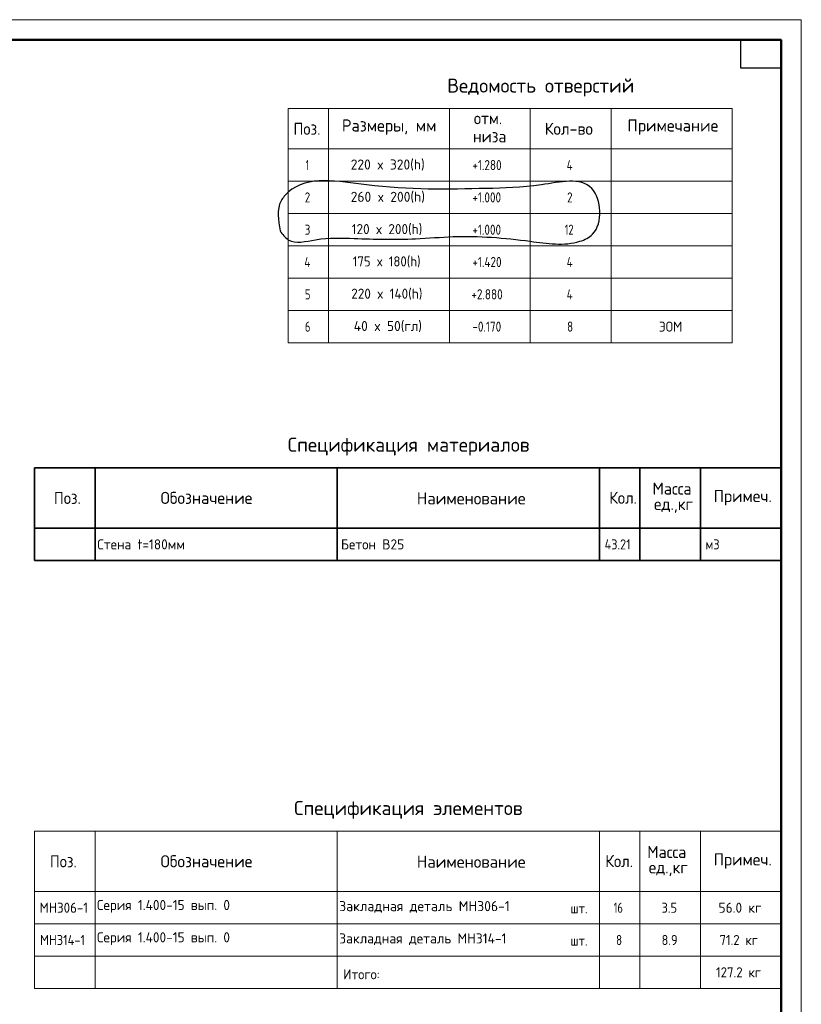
# Model space of a CAD drawing. Header units: millimetres. Extents: x -49773 to 2322955, y -3321 to 58485.
# Tile 67 of 256: x 284083 to 303450, y 34096 to 58485. Entities that reach past the tile are written whole.
import ezdxf

# ---------------------------------------------------------------- set-up
doc = ezdxf.new("R2010")
doc.units = ezdxf.units.MM
doc.layers.add('Standard', color=7, linetype='Continuous', lineweight=25)
doc.layers.add('тонкая', color=7, linetype='Continuous', lineweight=25)
doc.styles.add('GOST AllPlan type A', font='txt')
doc.styles.add('ISOCPEUR', font='txt')

msp = doc.modelspace()

# ---------------------------------------------------------------- linework, layer by layer
at = {"layer": 'Standard', "color": 7, "linetype": 'Continuous', "lineweight": 13, "transparency": 33554687}
for p, q in [((290735.4, 56282.8), (301735.4, 56282.8)), ((290735.4, 55282.8), (290735.4, 56282.8)), ((291735.4, 55282.8), (291735.4, 56282.8)), ((294735.4, 55282.8), (294735.4, 56282.8)), ((296735.4, 55282.8), (296735.4, 56282.8)), ((298735.4, 55282.8), (298735.4, 56282.8)), ((301735.4, 55282.8), (301735.4, 56282.8)), ((290735.4, 55282.8), (301735.4, 55282.8)), ((290735.4, 54482.8), (290735.4, 55282.8)), ((291735.4, 54482.8), (291735.4, 55282.8)), ((294735.4, 54482.8), (294735.4, 55282.8)), ((296735.4, 54482.8), (296735.4, 55282.8)), ((298735.4, 54482.8), (298735.4, 55282.8)), ((301735.4, 54482.8), (301735.4, 55282.8)), ((290735.4, 54482.8), (301735.4, 54482.8)), ((290735.4, 53682.8), (290735.4, 54482.8)), ((291735.4, 53682.8), (291735.4, 54482.8)), ((294735.4, 53682.8), (294735.4, 54482.8)), ((296735.4, 53682.8), (296735.4, 54482.8)), ((298735.4, 53682.8), (298735.4, 54482.8)), ((301735.4, 53682.8), (301735.4, 54482.8)), ((290735.4, 53682.8), (301735.4, 53682.8)), ((290735.4, 52882.8), (290735.4, 53682.8)), ((291735.4, 52882.8), (291735.4, 53682.8)), ((294735.4, 52882.8), (294735.4, 53682.8)), ((296735.4, 52882.8), (296735.4, 53682.8)), ((298735.4, 52882.8), (298735.4, 53682.8)), ((301735.4, 52882.8), (301735.4, 53682.8)), ((290735.4, 52882.8), (301735.4, 52882.8)), ((290735.4, 52082.8), (290735.4, 52882.8)), ((291735.4, 52082.8), (291735.4, 52882.8)), ((294735.4, 52082.8), (294735.4, 52882.8)), ((296735.4, 52082.8), (296735.4, 52882.8)), ((298735.4, 52082.8), (298735.4, 52882.8)), ((301735.4, 52082.8), (301735.4, 52882.8)), ((290735.4, 52082.8), (301735.4, 52082.8)), ((290735.4, 51282.8), (290735.4, 52082.8)), ((291735.4, 51282.8), (291735.4, 52082.8)), ((294735.4, 51282.8), (294735.4, 52082.8)), ((296735.4, 51282.8), (296735.4, 52082.8)), ((298735.4, 51282.8), (298735.4, 52082.8)), ((301735.4, 51282.8), (301735.4, 52082.8)), ((290735.4, 51282.8), (301735.4, 51282.8)), ((290735.4, 50482.8), (290735.4, 51282.8)), ((291735.4, 50482.8), (291735.4, 51282.8)), ((294735.4, 50482.8), (294735.4, 51282.8)), ((296735.4, 50482.8), (296735.4, 51282.8)), ((298735.4, 50482.8), (298735.4, 51282.8)), ((301735.4, 50482.8), (301735.4, 51282.8)), ((290735.4, 50482.8), (301735.4, 50482.8)), ((284449.7, 45888), (302949.7, 45888)), ((284449.7, 45088), (302949.7, 45088)), ((284449.7, 38388), (302949.7, 38388)), ((284449.7, 38388), (284449.7, 36888)), ((284449.7, 36888), (284449.7, 38388)), ((285949.7, 38388), (285949.7, 36888)), ((291949.7, 38388), (291949.7, 36888)), ((298449.7, 38388), (298449.7, 36888)), ((299449.7, 38388), (299449.7, 36888)), ((300949.7, 38388), (300949.7, 36888)), ((302949.7, 38388), (302949.7, 36888)), ((302949.7, 36888), (284449.7, 36888)), ((284449.7, 36888), (284449.7, 36088)), ((285949.7, 36888), (285949.7, 36088)), ((291949.7, 36888), (291949.7, 36088)), ((298449.7, 36888), (298449.7, 36088)), ((299449.7, 36888), (299449.7, 36088)), ((300949.7, 36888), (300949.7, 36088)), ((302949.7, 36888), (302949.7, 36888)), ((302949.7, 36888), (302949.7, 36088)), ((284449.7, 36088), (302949.7, 36088)), ((284449.7, 36088), (284449.7, 35288)), ((285949.7, 36088), (285949.7, 35288)), ((291949.7, 36088), (291949.7, 35288)), ((298449.7, 36088), (298449.7, 35288)), ((299449.7, 36088), (299449.7, 35288)), ((300949.7, 36088), (300949.7, 35288)), ((302949.7, 36088), (302949.7, 35288)), ((284449.7, 35288), (284449.7, 34488)), ((284449.7, 35288), (302949.7, 35288)), ((285949.7, 35288), (285949.7, 34488)), ((291949.7, 35288), (291949.7, 34488)), ((298449.7, 35288), (298449.7, 34488)), ((299449.7, 35288), (299449.7, 34488)), ((300949.7, 35288), (300949.7, 34488)), ((302949.7, 35288), (302949.7, 34488)), ((284449.7, 34488), (302949.7, 34488))]:
    msp.add_line(p, q, dxfattribs=at)
at = {"layer": 'Standard', "color": 7, "linetype": 'Continuous', "lineweight": 35, "transparency": 33554687}
for p, q in [((284449.7, 47388), (302949.7, 47388)), ((284449.7, 47388), (284449.7, 45888)), ((284449.7, 45888), (284449.7, 47388)), ((285949.7, 47388), (285949.7, 45888)), ((291949.7, 47388), (291949.7, 45888)), ((298449.7, 47388), (298449.7, 45888)), ((299449.7, 47388), (299449.7, 45888)), ((300949.7, 47388), (300949.7, 45888)), ((302949.7, 47388), (302949.7, 45888)), ((302949.7, 45888), (284449.7, 45888)), ((284449.7, 45888), (284449.7, 45088)), ((285949.7, 45888), (285949.7, 45088)), ((291949.7, 45888), (291949.7, 45088)), ((298449.7, 45888), (298449.7, 45088)), ((299449.7, 45888), (299449.7, 45088)), ((300949.7, 45888), (300949.7, 45088)), ((302949.7, 45888), (302949.7, 45888)), ((302949.7, 45888), (302949.7, 45088)), ((284449.7, 45088), (302949.7, 45088))]:
    msp.add_line(p, q, dxfattribs=at)
at = {"layer": 'Standard', "color": 7, "linetype": 'Continuous', "lineweight": 13, "transparency": 33554687}
msp.add_lwpolyline([(261449.7, -915.3), (303449.7, -915.3), (303449.7, 58484.7), (261449.7, 58484.7), (261449.7, -915.3)], close=True, dxfattribs=at)
at = {"layer": 'Standard', "color": 7, "linetype": 'Continuous', "lineweight": 50, "transparency": 33554687}
msp.add_lwpolyline([(263449.7, 57984.7), (302949.7, 57984.7), (302949.7, -415.3), (263449.7, -415.3), (263449.7, 57984.7)], close=True, dxfattribs=at)
at = {"layer": 'Standard', "color": 7, "linetype": 'Continuous', "lineweight": 25, "transparency": 33554687}
msp.add_lwpolyline([(302949.7, 57984.7), (302949.7, 57284.7), (301949.7, 57284.7), (301949.7, 57984.7), (302949.7, 57984.7)], close=True, dxfattribs=at)
at = {"layer": 'тонкая'}
msp.add_spline([(290534.2, 53253.8), (290560.1, 53997.9), (290735.4, 54211.9), (292675.8, 54394), (295642.3, 54303.6), (297010.3, 54395.3), (298256.1, 54303.6), (298279, 53172.5), (297965.6, 52996.7), (296735.4, 52996.7), (294824.6, 53111.4), (293892.2, 53057.9), (292371.4, 53065.5), (291416.1, 53035), (290735.4, 53035), (290534.2, 53253.8)], degree=3, dxfattribs=at)

# ---------------------------------------------------------------- texts
at = {"layer": 'Standard', "color": 7, "linetype": 'Continuous', "lineweight": 35, "transparency": 33554687, "char_height": 350, "attachment_point": 7, "style": 'ISOCPEUR'}
for s, insert, width in [('\\W0.99;Ведомость отверстий', (294677.9, 56582.8), 5000.014), ('\\W0.99;Спецификация материалов', (290724.7, 47688), 6119.284), ('\\W0.99;Спецификация элементов', (290882.2, 38688), 5804.239)]:
    msp.add_mtext(s, dxfattribs=dict(at, insert=insert, width=width))
at = {"layer": 'Standard', "color": 7, "linetype": 'Continuous', "lineweight": 25, "transparency": 33554687, "attachment_point": 7}
for s, insert, char_height, width, style in [('\\W0.93;отм.', (295335.6, 55894.5), 300, 949.137, 'ISOCPEUR'), ('\\W0.92;Поз.', (290867.9, 55632.8), 300, 872.987, 'ISOCPEUR'), ('\\W0.97;Размеры, мм', (292065.4, 55632.8), 300, 2484.949, 'ISOCPEUR'), ('\\W0.95;Кол-во', (297090.4, 55632.8), 300, 1432.278, 'ISOCPEUR'), ('\\W0.97;Примечание', (299140.4, 55632.8), 300, 2334.395, 'ISOCPEUR'), ('\\W0.93;низа', (295313.1, 55444.5), 300, 994.417, 'ISOCPEUR'), ('\\W0.56;1', (291172.9, 54757.8), 250, 194.425, 'ISOCPEUR'), ('\\W0.97;220 x 320(h)', (292285.4, 54747.8), 250, 2020.613, 'ISOCPEUR'), ('+1.280', (295299.5, 54757.8), 250, 894.934, 'GOST AllPlan type A'), ('\\W0.80;4', (297635.4, 54757.8), 250, 299.872, 'ISOCPEUR'), ('\\W0.78;2', (291147.9, 53957.8), 250, 272.004, 'ISOCPEUR'), ('\\W0.97;260 x 200(h)', (292285.4, 53947.8), 250, 2020.613, 'ISOCPEUR'), ('+1.000', (295299.5, 53957.8), 250, 894.934, 'GOST AllPlan type A'), ('\\W0.78;2', (297647.9, 53957.8), 250, 272.004, 'ISOCPEUR'), ('\\W0.78;3', (291147.9, 53157.8), 250, 272.004, 'ISOCPEUR'), ('\\W0.95;120 x 200(h)', (292310.4, 53147.8), 250, 1967.557, 'ISOCPEUR'), ('+1.000', (295299.5, 53157.8), 250, 894.934, 'GOST AllPlan type A'), ('\\W0.75;12', (297585.4, 53157.8), 250, 393.566, 'ISOCPEUR'), ('+1.420', (295299.5, 52357.8), 250, 894.934, 'GOST AllPlan type A'), ('\\W0.80;4', (291135.4, 52357.8), 250, 299.854, 'ISOCPEUR'), ('\\W0.92;175 x 180(h)', (292335.4, 52347.8), 250, 1914.495, 'ISOCPEUR'), ('\\W0.80;4', (297635.4, 52357.8), 250, 299.872, 'ISOCPEUR'), ('\\W0.78;5', (291147.9, 51557.8), 250, 272.004, 'ISOCPEUR'), ('\\W0.95;220 x 140(h)', (292297.9, 51547.8), 250, 1992.691, 'ISOCPEUR'), ('+2.880', (295274.5, 51557.8), 250, 948.218, 'GOST AllPlan type A'), ('\\W0.80;4', (297635.4, 51557.8), 250, 299.872, 'ISOCPEUR'), ('\\W0.78;6', (291147.9, 50757.8), 250, 272.004, 'ISOCPEUR'), ('\\W0.97;40 x 50(гл)', (292360.4, 50747.8), 250, 1870.536, 'ISOCPEUR'), ('-0.170', (295299.5, 50757.8), 250, 894.934, 'GOST AllPlan type A'), ('\\W0.78;8', (297647.9, 50757.8), 250, 272.004, 'ISOCPEUR'), ('\\W0.93;ЭОМ', (299922.9, 50757.8), 250, 740.466, 'ISOCPEUR'), ('\\W0.95;Масса', (299762.4, 46719.4), 300, 1252.119, 'ISOCPEUR'), ('\\W0.92;Поз.', (284931.8, 46487.6), 300, 872.987, 'ISOCPEUR'), ('\\W0.97;Обозначение', (287573.3, 46488.9), 300, 2499.411, 'ISOCPEUR'), ('\\W0.98;Наименование', (293922.4, 46478.1), 300, 2784.788, 'ISOCPEUR'), ('\\W0.93;Кол.', (298689.5, 46492.5), 300, 888.231, 'ISOCPEUR'), ('\\W0.96;Примеч.', (301277.7, 46453.6), 300, 1552.778, 'ISOCPEUR'), ('\\W0.94;ед.,кг', (299799.9, 46269.4), 300, 1175.793, 'ISOCPEUR'), ('\\W0.96;Стена t=180мм', (286008.3, 45363), 250, 2418.668, 'ISOCPEUR'), ('\\W0.97;Бетон В25', (292043, 45363), 250, 1770.373, 'ISOCPEUR'), ('\\W0.88;43.21', (298574.7, 45363), 250, 859.762, 'ISOCPEUR'), ('\\W0.88;м3', (301076, 45363), 250, 484.994, 'ISOCPEUR'), ('\\W0.97;Обозначение', (287573.3, 37488.9), 300, 2499.411, 'ISOCPEUR'), ('\\W0.95;Масса', (299632.4, 37719.4), 300, 1252.119, 'ISOCPEUR'), ('\\W0.92;Поз.', (284831.8, 37487.6), 300, 872.987, 'ISOCPEUR'), ('\\W0.98;Наименование', (293922.4, 37478.1), 300, 2784.788, 'ISOCPEUR'), ('\\W0.93;Кол.', (298593.5, 37492.5), 300, 888.231, 'ISOCPEUR'), ('\\W0.96;Примеч.', (301277.7, 37453.6), 300, 1552.772, 'ISOCPEUR'), ('\\W0.94;ед.,кг', (299669.9, 37269.4), 300, 1175.807, 'ISOCPEUR'), ('\\W0.93;МН306-1', (284574.7, 36363), 250, 1364.974, 'ISOCPEUR'), ('\\W0.96;Серия 1.400-15 вып. 0', (285999.7, 36363), 250, 3467.677, 'ISOCPEUR'), ('\\W0.98;Закладная деталь МН306-1', (291999.7, 36363), 250, 4457.223, 'ISOCPEUR'), ('\\W0.75;16', (298799.7, 36363), 250, 393.558, 'ISOCPEUR'), ('\\W0.89;3.5', (299987.2, 36363), 250, 536.38, 'ISOCPEUR'), ('\\W0.96;56.0 кг', (301399.7, 36363), 250, 1218.746, 'ISOCPEUR'), ('\\W0.91;шт.', (297731.9, 36347.2), 250, 638.908, 'ISOCPEUR'), ('\\W0.89;МН314-1', (284587.2, 35563), 250, 1335.804, 'ISOCPEUR'), ('\\W0.96;Серия 1.400-15 вып. 0', (285999.7, 35563), 250, 3467.677, 'ISOCPEUR'), ('\\W0.97;Закладная деталь МН314-1', (291999.7, 35563), 250, 4431.027, 'ISOCPEUR'), ('\\W0.91;шт.', (297731.9, 35547.2), 250, 638.908, 'ISOCPEUR'), ('\\W0.78;8', (298862.2, 35563), 250, 272.013, 'ISOCPEUR'), ('\\W0.89;8.9', (299987.2, 35563), 250, 536.38, 'ISOCPEUR'), ('\\W0.91;71.2 кг', (301424.7, 35563), 250, 1163.461, 'ISOCPEUR'), ('\\W0.95;Итого:', (292097.1, 34715.3), 250, 1143.457, 'ISOCPEUR'), ('\\W0.92;127.2 кг', (301337.2, 34763), 250, 1339.751, 'ISOCPEUR')]:
    msp.add_mtext(s, dxfattribs=dict(at, insert=insert, char_height=char_height, width=width, style=style))

doc.saveas('drawing.dxf')
